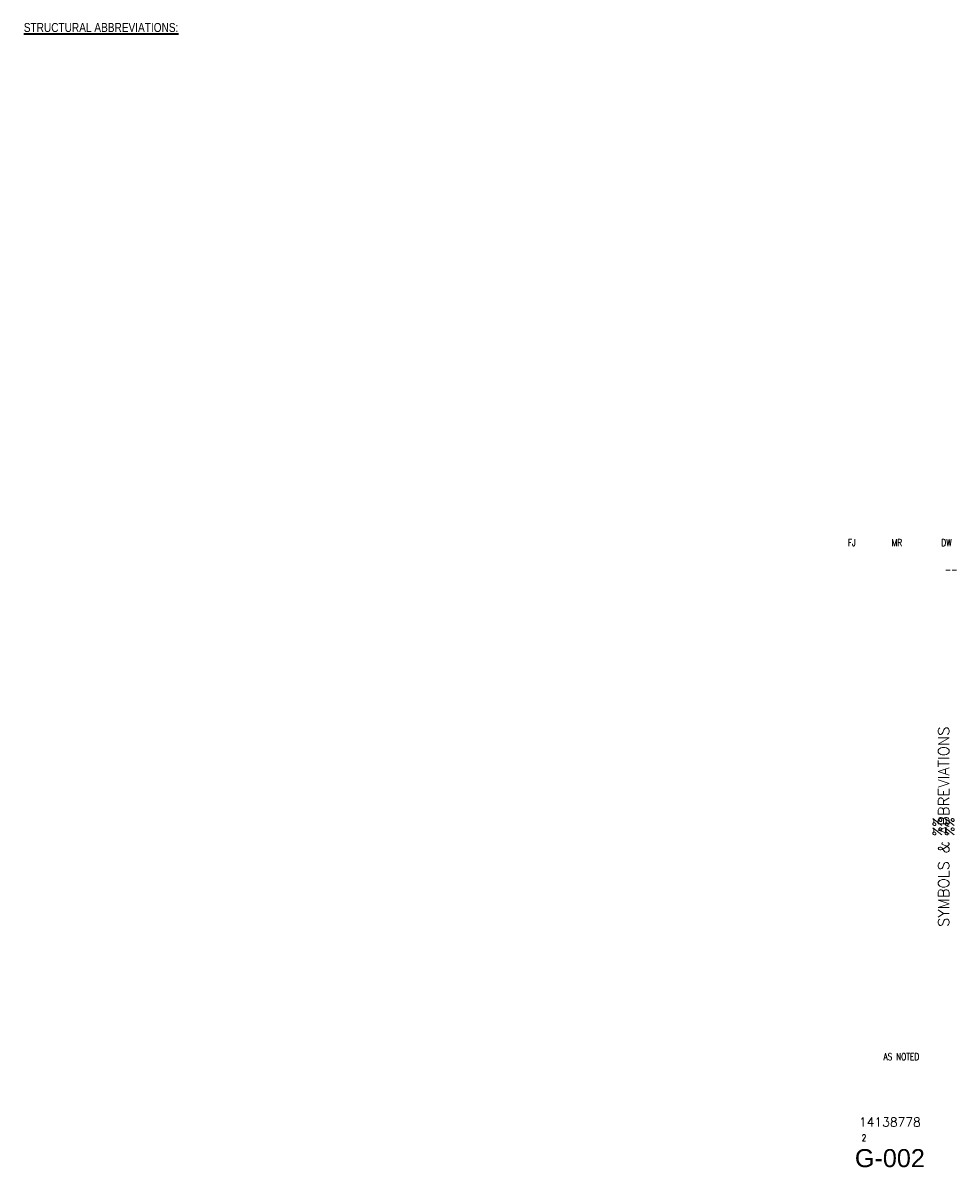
# Paper-space layout 'G-002 - SYMBOLS & ABBREVIATIONS' of a CAD drawing. Header units: feet. Extents: x 6.3 to 33.2, y 0.8 to 16.7.
# Tile 3 of 3: x 20.2 to 33.2, y 0.8 to 16.7. Entities that reach past the tile are written whole.
import ezdxf
from ezdxf.enums import TextEntityAlignment as Align

# ---------------------------------------------------------------- set-up
doc = ezdxf.new("R2010")
doc.units = ezdxf.units.FT
doc.header["$MEASUREMENT"] = 0
doc.layers.add('G-ANNO-TTLB', color=7, linetype='Continuous')
doc.layers.add('S-ANNO-NOTE', color=2, linetype='Continuous', lineweight=35)
doc.styles.add('RomanS', font='romans.shx', dxfattribs={"width": 0.8})
doc.styles.add('TITLES', font='swiss.ttf', dxfattribs={"width": 0.8})

# ---------------------------------------------------------------- blocks, each defined once
blk = doc.blocks.new('NAVFAC_Sheet_Info')
at = {"layer": 'G-ANNO-TTLB', "color": 3, "style": 'TITLES', "width": 0.8}
for tag, p in [('DESIGNED_BY', (31.723, 9.469)), ('DRAWN_BY', (32.348, 9.469)), ('REVIEWED_BY', (33.036, 9.469))]:
    blk.add_attdef(tag, text='', height=0.125, dxfattribs=at).set_placement(p, align=Align.MIDDLE)
blk.add_attdef('BRANCH_MANAGER', text='', height=0.125, dxfattribs=at).set_placement((33.188, 9.094), align=Align.MIDDLE_RIGHT)
for tag, p in [('SHEET_TITLE_1_OF_2', (32.91, 5.531)), ('SHEET_TITLE_1_OF_1', (32.995, 5.531)), ('SHEET_TITLE_2_OF_2', (33.08, 5.531))]:
    blk.add_attdef(tag, text='', height=0.125, rotation=90, dxfattribs=at).set_placement(p, align=Align.MIDDLE_CENTER)
at = {"layer": 'G-ANNO-TTLB', "color": 4, "style": 'TITLES', "width": 0.8}
for tag, height, p in [('SCALE', 0.1, (32.41, 2.344)), ('NAVFAC_DWG_NUMBER', 0.125, (32.25, 1.437)), ('SHEET_X', 0.0938, (31.891, 1.219))]:
    blk.add_attdef(tag, text='', height=height, dxfattribs=at).set_placement(p, align=Align.MIDDLE)
at = {"layer": 'G-ANNO-TTLB', "color": 4, "style": 'TITLES'}
blk.add_attdef('DISCIPLINE_SHEET_NO', text='', height=0.25, dxfattribs=at).set_placement((32.25, 0.938), align=Align.MIDDLE)

psp = doc.layouts.new('G-002 - SYMBOLS & ABBREVIATIONS')

# ---------------------------------------------------------------- block references
at = {"layer": 'G-ANNO-TTLB'}
ref = psp.add_blockref('NAVFAC_Sheet_Info', (0, 0), dxfattribs=at)
ref.add_attrib('SHEET_TITLE_1_OF_1', 'SYMBOLS & ABBREVIATIONS', dxfattribs={"color": 3, "height": 0.15, "rotation": 90, "style": 'RomanS'}).set_placement((32.995, 5.531), align=Align.MIDDLE_CENTER)
ref.add_attrib('SHEET_TITLE_1_OF_2', '%%', dxfattribs={"color": 3, "height": 0.125, "rotation": 90, "style": 'RomanS'}).set_placement((32.91, 5.531), align=Align.MIDDLE_CENTER)
ref.add_attrib('SHEET_TITLE_2_OF_2', '%%', dxfattribs={"color": 3, "height": 0.125, "rotation": 90, "style": 'RomanS'}).set_placement((33.08, 5.531), align=Align.MIDDLE_CENTER)
ref.add_attrib('DESIGNED_BY', 'FJ', dxfattribs={"color": 3, "height": 0.0938, "style": 'RomanS', "width": 0.8}).set_placement((31.723, 9.469), align=Align.MIDDLE)
ref.add_attrib('DRAWN_BY', 'MR', dxfattribs={"color": 3, "height": 0.0938, "style": 'RomanS', "width": 0.8}).set_placement((32.348, 9.469), align=Align.MIDDLE)
ref.add_attrib('REVIEWED_BY', 'DW', dxfattribs={"color": 3, "height": 0.0938, "style": 'RomanS', "width": 0.8}).set_placement((33.036, 9.469), align=Align.MIDDLE)
ref.add_attrib('SCALE', 'AS NOTED', dxfattribs={"color": 4, "height": 0.0938, "style": 'RomanS', "width": 0.8}).set_placement((32.41, 2.344), align=Align.MIDDLE)
ref.add_attrib('NAVFAC_DWG_NUMBER', '14138778', dxfattribs={"color": 4, "height": 0.125, "style": 'RomanS'}).set_placement((32.25, 1.437), align=Align.MIDDLE)
ref.add_attrib('SHEET_X', '2', dxfattribs={"color": 4, "height": 0.0938, "style": 'RomanS', "width": 0.8}).set_placement((31.891, 1.219), align=Align.MIDDLE)
ref.add_attrib('DISCIPLINE_SHEET_NO', 'G-002', dxfattribs={"color": 4, "height": 0.25, "style": 'TITLES'}).set_placement((32.25, 0.938), align=Align.MIDDLE)
ref.add_attrib('BRANCH_MANAGER', '--', dxfattribs={"color": 3, "height": 0.1, "style": 'RomanS', "width": 0.8}).set_placement((33.188, 9.094), align=Align.MIDDLE_RIGHT)

# ---------------------------------------------------------------- texts
at = {"layer": 'S-ANNO-NOTE', "insert": (20.246, 16.672), "char_height": 0.125, "width": 7.68662, "attachment_point": 1, "style": 'TITLES'}
psp.add_mtext('\\A1;\\pxt10,22,32;{\\LSTRUCTURAL ABBREVIATIONS:}', dxfattribs=at)

doc.saveas('drawing.dxf')
